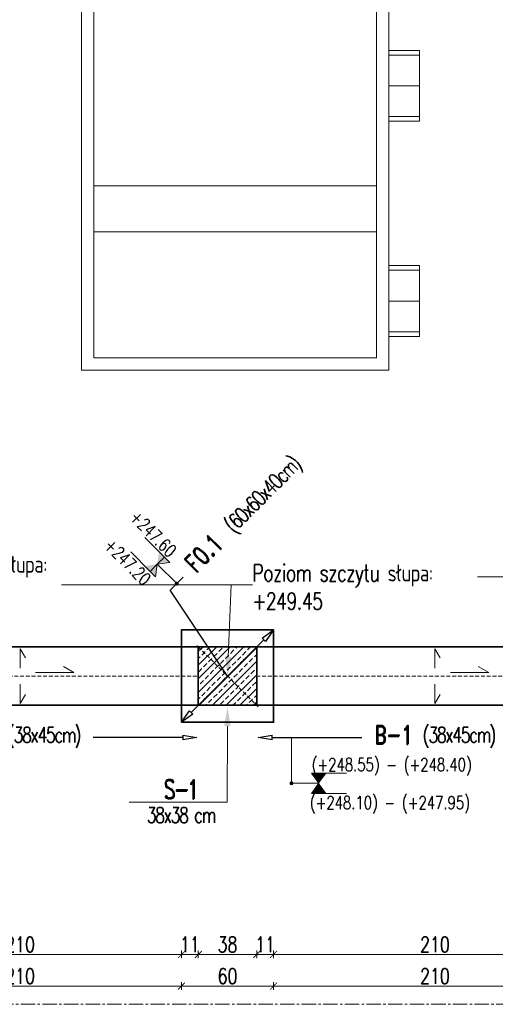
# Model space of a CAD drawing. Header units: millimetres. Extents: x -8 to 14965326, y -810 to 11054951.
# Tile 12 of 72: x 7505544 to 7505853, y 5554950 to 5555590. Entities that reach past the tile are written whole.
import ezdxf
from ezdxf import colors
from ezdxf.entities.mleader import LeaderData, LeaderLine
from ezdxf.math import Vec2, Vec3

# ---------------------------------------------------------------- set-up
doc = ezdxf.new("R2010")
doc.units = ezdxf.units.MM
doc.header["$LTSCALE"] = 0.5
doc.header["$MEASUREMENT"] = 0
doc.linetypes.add('CENTER2', pattern=[1.125, 0.75, -0.125, 0.125, -0.125])
doc.linetypes.add('KRESKOWA', pattern=[0.75, 0.5, -0.25])
doc.layers.get('0').update_dxf_attribs({"linetype": 'CONTINUOUS', "lineweight": 13})
doc.layers.get('Defpoints').update_dxf_attribs({"linetype": 'CONTINUOUS'})
for name, color, linetype, lineweight in [('_K_pozycje', 1, 'CONTINUOUS', 5), ('K_Cienkie przerywane', 252, 'KRESKOWA', 9), ('K_Fundamenty - przekrój', 40, 'CONTINUOUS', 35), ('K_Kreskowanie', 253, 'CONTINUOUS', 5), ('K_Opis', 7, 'CONTINUOUS', 9), ('K_Ściany - przekrój', 7, 'CONTINUOUS', 35), ('tkd_obszary_wykazu', 14, 'CENTER2', 9), ('tkd_wym', 1, 'CONTINUOUS', 5)]:
    doc.layers.add(name, color=color, linetype=linetype, lineweight=lineweight)
doc.styles.add('___K_OPIS_ROMAND', font='romand.shx', dxfattribs={"width": 0.75})
doc.styles.add('___K_OPIS_SIMPLEX', font='simplex.shx', dxfattribs={"width": 0.75})
doc.styles.add('tkd_txt0', font='simplex.shx', dxfattribs={"width": 0.75})
doc.dimstyles.new('opisy_wieńce', dxfattribs={"dimscale": 0.6, "dimtxt": 20, "dimasz": 25, "dimexe": 10, "dimexo": 50, "dimgap": 10, "dimtad": 0, "dimdec": 1, "dimrnd": 0.05000000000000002, "dimzin": 9, "dimdsep": 46, "dimtxsty": '___K_OPIS_ROMAND', "dimblk1": 'CLOSEDBLANK', "dimblk2": 'CLOSEDBLANK', "dimsah": 1, "dimcen": 0, "dimdle": 10, "dimse1": 1, "dimse2": 1, "dimclrd": 1, "dimclre": 256, "dimclrt": 50, "dimazin": 2, "dimtm": 1e-09, "dimtfac": 1, "dimtdec": 1, "dimtmove": 2, "dimatfit": 3, "dimfxl": 1, "dimtolj": 1, "dimtzin": 0, "dimarcsym": 0})
doc.dimstyles.new('tkd_1-50cm[cm]', dxfattribs={"dimtxt": 10, "dimasz": 2.5, "dimexe": 0, "dimexo": 10, "dimgap": 1.5, "dimtad": 1, "dimdec": 1, "dimrnd": 0.5, "dimdsep": 46, "dimtxsty": 'tkd_txt0', "dimblk": 'tkd_dim_arrow', "dimcen": 0, "dimclrd": 1, "dimclre": 256, "dimclrt": 7, "dimaunit": 1, "dimadec": 0, "dimazin": 0, "dimtfac": 0.009090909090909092, "dimtdec": 1, "dimtix": 1, "dimtmove": 1, "dimatfit": 3, "dimldrblk": 'DOTSMALL', "dimfxl": 1, "dimfxlon": 1, "dimtvp": 0.02, "dimtolj": 1, "dimtzin": 9, "dimlwd": -1, "dimarcsym": 0})

# ---------------------------------------------------------------- blocks, each defined once
blk = doc.blocks.new('A$Cdc6a9087')
for p, q in [((-22.99999999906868, -20), (-22.99999999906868, 0)), ((-22.99999999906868, 0), (23.00000000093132, 0)), ((23.00000000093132, -20), (23.00000000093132, 0)), ((-22.99999999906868, -20), (23.00000000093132, -20))]:
    blk.add_line(p, q)
at = {"lineweight": 13}
for p, q in [((-19.99999999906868, -20), (-19.99999999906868, 0)), ((9.313225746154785e-10, -20), (9.313225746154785e-10, 0)), ((20.00000000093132, -20), (20.00000000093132, 0))]:
    blk.add_line(p, q, dxfattribs=at)
blk = doc.blocks.new('_ClosedBlank')
at = {"color": 0, "linetype": 'ByBlock', "lineweight": -2}
for p, q in [((-1, 0.1666666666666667), (0, 0)), ((-1, 0.1666666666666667), (-1, -0.1666666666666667)), ((0, 0), (-1, -0.1666666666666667))]:
    blk.add_line(p, q, dxfattribs=at)
blk = doc.blocks.new('*D189')
at = {"layer": '_K_pozycje', "color": 1, "lineweight": -2, "transparency": 16777216}
for p, q in [((7505641.801981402, 5555218.938208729), (7505650.287262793, 5555227.423490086)), ((7505679.11162317, 5555163.05574814), (7505641.801981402, 5555218.938208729)), ((7505702.747662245, 5555186.691787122), (7505655.475584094, 5555139.419709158))]:
    blk.add_line(p, q, dxfattribs=at)
at = {"layer": 'Defpoints', "color": 0, "transparency": 16777216}
for p in [(7505709.11162335, 5555193.055748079), (7505649.111623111, 5555133.05574808), (7505649.111623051, 5555133.05574814)]:
    blk.add_point(p, dxfattribs=at)
at = {"layer": '_K_pozycje', "color": 1, "lineweight": -2, "transparency": 16777216, "xscale": 9, "yscale": 9, "zscale": 9}
for p, rotation in [((7505709.111623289, 5555193.05574814), 44.99999988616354), ((7505649.111623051, 5555133.05574814), 224.9999998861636)]:
    blk.add_blockref('_ClosedBlank', p, dxfattribs=dict(at, rotation=rotation))
at = {"layer": '_K_pozycje', "color": 50, "transparency": 16777216, "insert": (7505690.32381328, 5555267.460040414), "char_height": 12, "attachment_point": 5, "rotation": 44.99999988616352, "style": '___K_OPIS_ROMAND'}
blk.add_mtext('\\A1;F0.1{\\fArial|b0|i0|c238|p34;\\H0.87497x;\\C242;   \\Fsimplex|c238;\\H0.95241x;\\T0.8;(60x60x40cm)}', dxfattribs=at)
blk = doc.blocks.new('*U40')
at = {"layer": 'K_Opis'}
h = blk.add_hatch(color=1, dxfattribs=at)
edge = h.paths.add_edge_path()
edge.add_arc((1.63491603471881e-29, 0), 0.03599999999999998, 359.9999999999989, 719.999999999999)
at = {"layer": 'K_Opis', "color": 1}
blk.add_line((6.6596631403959e-08, 0.5107883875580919), (1.63491603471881e-29, 0), dxfattribs=at)
at = {"layer": 'K_Opis'}
for points in [[(-0.1881599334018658, 0.5107884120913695), (-0.1881598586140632, 1.022270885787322)], [(0.1881600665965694, 0.5107883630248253), (0.1881601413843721, 1.022270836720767)], [(-0.1881599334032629, 0.5107884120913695), (6.659735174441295e-08, 0.510788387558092), (-0.1881599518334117, 0.3694368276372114), (-0.1881599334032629, 0.5107884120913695)], [(0.1881600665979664, 0.5107883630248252), (6.659735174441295e-08, 0.510788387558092), (0.1881600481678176, 0.3694367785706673), (0.1881600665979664, 0.5107883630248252)]]:
    blk.add_lwpolyline(points, dxfattribs=at)
for points in [[(-0.1881599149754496, 0.6521399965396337), (-0.1881599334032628, 0.5107884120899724), (6.659805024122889e-08, 0.5107883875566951)], [(0.1881600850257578, 0.6521399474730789), (0.1881600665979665, 0.5107883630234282), (6.659665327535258e-08, 0.5107883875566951)], [(-0.1881599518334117, 0.3694368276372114), (-0.1881599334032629, 0.5107884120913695), (6.659805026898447e-08, 0.510788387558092)], [(0.1881600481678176, 0.3694367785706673), (0.1881600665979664, 0.5107883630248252), (6.659665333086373e-08, 0.510788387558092)]]:
    blk.add_solid(points, dxfattribs=at)
at = {"layer": 'K_Opis', "style": '___K_OPIS_SIMPLEX', "width": 0.75, "flags": 8}
for tag, p in [('góra', (-0.2273332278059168, 0.3830138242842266)), ('dół', (0.479503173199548, 0.3830138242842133))]:
    blk.add_attdef(tag, p, '', height=0.2399999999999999, rotation=89.99999999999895, dxfattribs=at)
blk = doc.blocks.new('*D211')
at = {"layer": '_K_pozycje', "color": 1, "lineweight": -2, "transparency": 16777216}
for p, q in [((7505438.111620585, 5555123.144576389), (7505496.576002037, 5555123.144576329)), ((7505650.111620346, 5555123.14457617), (7505591.647238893, 5555123.14457623))]:
    blk.add_line(p, q, dxfattribs=at)
at = {"layer": 'Defpoints', "color": 0, "transparency": 16777216}
for p in [(7505429.111620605, 5555143.055750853), (7505659.111620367, 5555143.055750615), (7505429.111620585, 5555123.144576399)]:
    blk.add_point(p, dxfattribs=at)
at = {"layer": '_K_pozycje', "color": 1, "lineweight": -2, "transparency": 16777216, "xscale": 9, "yscale": 9, "zscale": 9}
for p, rotation in [((7505429.111620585, 5555123.144576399), 179.9999999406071), ((7505659.111620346, 5555123.14457616), 359.9999999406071)]:
    blk.add_blockref('_ClosedBlank', p, dxfattribs=dict(at, rotation=rotation))
at = {"layer": '_K_pozycje', "color": 50, "transparency": 16777216, "insert": (7505544.111620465, 5555123.144576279), "char_height": 12, "attachment_point": 5, "rotation": 359.9999999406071, "style": '___K_OPIS_ROMAND'}
blk.add_mtext('\\A1;B-1 {\\Fsimplex|c238;\\H0.83333x;\\T0.8;\\C242;(38x45cm)}', dxfattribs=at)
blk = doc.blocks.new('*D212')
at = {"layer": '_K_pozycje', "color": 1, "lineweight": -2, "transparency": 16777216}
for p, q in [((7505708.111621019, 5555123.144576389), (7505766.576002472, 5555123.144576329)), ((7505920.111620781, 5555123.14457617), (7505861.647239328, 5555123.144576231))]:
    blk.add_line(p, q, dxfattribs=at)
at = {"layer": 'Defpoints', "color": 0, "transparency": 16777216}
for p in [(7505699.11162104, 5555143.055750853), (7505929.111620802, 5555143.055750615), (7505699.111621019, 5555123.144576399)]:
    blk.add_point(p, dxfattribs=at)
at = {"layer": '_K_pozycje', "color": 1, "lineweight": -2, "transparency": 16777216, "xscale": 9, "yscale": 9, "zscale": 9}
for p, rotation in [((7505699.111621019, 5555123.144576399), 179.9999999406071), ((7505929.111620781, 5555123.14457616), 359.9999999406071)]:
    blk.add_blockref('_ClosedBlank', p, dxfattribs=dict(at, rotation=rotation))
at = {"layer": '_K_pozycje', "color": 50, "transparency": 16777216, "insert": (7505814.1116209, 5555123.144576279), "char_height": 12, "attachment_point": 5, "rotation": 359.9999999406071, "style": '___K_OPIS_ROMAND'}
blk.add_mtext('\\A1;B-1 {\\Fsimplex|c238;\\H0.83333x;\\T0.8;\\C242;(38x45cm)}', dxfattribs=at)
blk = doc.blocks.new('*U39')
at = {"layer": 'K_Opis'}
h = blk.add_hatch(color=1, dxfattribs=at)
edge = h.paths.add_edge_path()
edge.add_arc((3.785675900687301e-31, -4.2301348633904e-16), 0.03599999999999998, -1.0800249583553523e-12, 359.9999999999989, ccw=False)
at = {"layer": 'K_Opis', "color": 1}
blk.add_line((6.659661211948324e-08, -0.5107883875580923), (3.785675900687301e-31, -4.2301348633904e-16), dxfattribs=at)
at = {"layer": 'K_Opis'}
for points in [[(-0.1881599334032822, -0.5107884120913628), (6.65973324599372e-08, -0.5107883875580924), (-0.1881599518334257, -0.3694368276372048), (-0.1881599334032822, -0.5107884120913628)], [(-0.1881599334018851, -0.5107884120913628), (-0.1881598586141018, -1.022270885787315)], [(0.1881600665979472, -0.5107883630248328), (6.65973324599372e-08, -0.5107883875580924), (0.1881600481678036, -0.3694367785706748), (0.1881600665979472, -0.5107883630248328)], [(0.1881600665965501, -0.5107883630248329), (0.1881601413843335, -1.022270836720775)]]:
    blk.add_lwpolyline(points, dxfattribs=at)
for points in [[(-0.1881599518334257, -0.3694368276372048), (-0.1881599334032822, -0.5107884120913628), (6.659803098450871e-08, -0.5107883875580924)], [(-0.1881599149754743, -0.6521399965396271), (-0.1881599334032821, -0.5107884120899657), (6.659803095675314e-08, -0.5107883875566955)], [(0.1881600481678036, -0.3694367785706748), (0.1881600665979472, -0.5107883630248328), (6.659663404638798e-08, -0.5107883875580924)], [(0.1881600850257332, -0.6521399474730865), (0.1881600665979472, -0.5107883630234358), (6.659663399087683e-08, -0.5107883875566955)]]:
    blk.add_solid(points, dxfattribs=at)
at = {"layer": 'K_Opis', "style": '___K_OPIS_SIMPLEX', "width": 0.75, "flags": 8}
for tag, p in [('dół', (0.4795031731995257, -0.7772995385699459)), ('góra', (-0.227333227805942, -0.9230138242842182))]:
    blk.add_attdef(tag, p, '', height=0.2399999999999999, rotation=89.99999999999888, dxfattribs=at)
blk = doc.blocks.new('tkd_dim_arrow')
for p, q in [((-1, 0), (1, 0)), ((0, -1), (0, 1))]:
    blk.add_line(p, q)
at = {"const_width": 0.2}
blk.add_lwpolyline([(-0.8954183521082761, -0.8954183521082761), (0.8954183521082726, 0.8954183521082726)], dxfattribs=at)
blk = doc.blocks.new('*D295')
at = {"layer": 'Defpoints', "color": 0, "transparency": 16777216}
for p in [(7505709.111623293, 5555133.055748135), (7505919.111622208, 5555133.055749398), (7505709.111623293, 5554961.390401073)]:
    blk.add_point(p, dxfattribs=at)
at = {"layer": 'tkd_wym', "lineweight": -2, "transparency": 16777216}
for p, q in [((7505709.111623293, 5554962.390401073), (7505709.111623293, 5554961.390401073)), ((7505919.111622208, 5554962.390401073), (7505919.111622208, 5554961.390401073))]:
    blk.add_line(p, q, dxfattribs=at)
at = {"layer": 'tkd_wym', "color": 1, "transparency": 16777216}
blk.add_line((7505916.611622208, 5554961.390401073), (7505711.611623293, 5554961.390401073), dxfattribs=at)
at = {"layer": 'tkd_wym', "color": 1, "transparency": 16777216, "xscale": 2.5, "yscale": 2.5, "zscale": 2.5, "rotation": 180}
blk.add_blockref('tkd_dim_arrow', (7505709.111623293, 5554961.390401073), dxfattribs=at)
at = {"layer": 'tkd_wym', "color": 1, "transparency": 16777216, "xscale": 2.5, "yscale": 2.5, "zscale": 2.5}
blk.add_blockref('tkd_dim_arrow', (7505919.111622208, 5554961.390401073), dxfattribs=at)
at = {"layer": 'tkd_wym', "color": 7, "transparency": 16777216, "insert": (7505814.111622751, 5554967.890401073), "char_height": 10, "attachment_point": 5, "style": 'tkd_txt0'}
blk.add_mtext('\\A1;210', dxfattribs=at)
blk = doc.blocks.new('_DotSmall')
blk = doc.blocks.new('*D296')
at = {"layer": 'Defpoints', "color": 0, "transparency": 16777216}
for p in [(7505649.111623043, 5555133.055748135), (7505709.111623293, 5555133.055748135), (7505649.111623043, 5554961.390401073)]:
    blk.add_point(p, dxfattribs=at)
at = {"layer": 'tkd_wym', "lineweight": -2, "transparency": 16777216}
for p, q in [((7505649.111623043, 5554962.390401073), (7505649.111623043, 5554961.390401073)), ((7505709.111623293, 5554962.390401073), (7505709.111623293, 5554961.390401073))]:
    blk.add_line(p, q, dxfattribs=at)
at = {"layer": 'tkd_wym', "color": 1, "transparency": 16777216}
blk.add_line((7505706.611623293, 5554961.390401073), (7505651.611623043, 5554961.390401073), dxfattribs=at)
at = {"layer": 'tkd_wym', "color": 1, "transparency": 16777216, "xscale": 2.5, "yscale": 2.5, "zscale": 2.5, "rotation": 180}
blk.add_blockref('tkd_dim_arrow', (7505649.111623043, 5554961.390401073), dxfattribs=at)
at = {"layer": 'tkd_wym', "color": 1, "transparency": 16777216, "xscale": 2.5, "yscale": 2.5, "zscale": 2.5}
blk.add_blockref('tkd_dim_arrow', (7505709.111623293, 5554961.390401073), dxfattribs=at)
at = {"layer": 'tkd_wym', "color": 7, "transparency": 16777216, "insert": (7505679.111623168, 5554967.890401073), "char_height": 10, "attachment_point": 5, "style": 'tkd_txt0'}
blk.add_mtext('\\A1;60', dxfattribs=at)
blk = doc.blocks.new('*D297')
at = {"layer": 'Defpoints', "color": 0, "transparency": 16777216}
for p in [(7505439.111623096, 5555133.055748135), (7505649.111623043, 5555133.055748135), (7505439.111623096, 5554961.390401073)]:
    blk.add_point(p, dxfattribs=at)
at = {"layer": 'tkd_wym', "lineweight": -2, "transparency": 16777216}
for p, q in [((7505439.111623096, 5554962.390401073), (7505439.111623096, 5554961.390401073)), ((7505649.111623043, 5554962.390401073), (7505649.111623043, 5554961.390401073))]:
    blk.add_line(p, q, dxfattribs=at)
at = {"layer": 'tkd_wym', "color": 1, "transparency": 16777216}
blk.add_line((7505646.611623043, 5554961.390401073), (7505441.611623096, 5554961.390401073), dxfattribs=at)
at = {"layer": 'tkd_wym', "color": 1, "transparency": 16777216, "xscale": 2.5, "yscale": 2.5, "zscale": 2.5, "rotation": 180}
blk.add_blockref('tkd_dim_arrow', (7505439.111623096, 5554961.390401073), dxfattribs=at)
at = {"layer": 'tkd_wym', "color": 1, "transparency": 16777216, "xscale": 2.5, "yscale": 2.5, "zscale": 2.5}
blk.add_blockref('tkd_dim_arrow', (7505649.111623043, 5554961.390401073), dxfattribs=at)
at = {"layer": 'tkd_wym', "color": 7, "transparency": 16777216, "insert": (7505544.111623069, 5554967.890401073), "char_height": 10, "attachment_point": 5, "style": 'tkd_txt0'}
blk.add_mtext('\\A1;210', dxfattribs=at)
blk = doc.blocks.new('*D450')
at = {"layer": 'Defpoints', "color": 0, "transparency": 16777216}
for p in [(7505709.111623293, 5555150.778212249), (7505919.111622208, 5555150.778212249), (7505709.111623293, 5554981.940718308)]:
    blk.add_point(p, dxfattribs=at)
at = {"layer": 'tkd_wym', "lineweight": -2, "transparency": 16777216}
for p, q in [((7505709.111623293, 5554982.940718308), (7505709.111623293, 5554981.940718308)), ((7505919.111622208, 5554982.940718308), (7505919.111622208, 5554981.940718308))]:
    blk.add_line(p, q, dxfattribs=at)
at = {"layer": 'tkd_wym', "color": 1, "transparency": 16777216}
blk.add_line((7505916.611622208, 5554981.940718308), (7505711.611623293, 5554981.940718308), dxfattribs=at)
at = {"layer": 'tkd_wym', "color": 1, "transparency": 16777216, "xscale": 2.5, "yscale": 2.5, "zscale": 2.5, "rotation": 180}
blk.add_blockref('tkd_dim_arrow', (7505709.111623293, 5554981.940718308), dxfattribs=at)
at = {"layer": 'tkd_wym', "color": 1, "transparency": 16777216, "xscale": 2.5, "yscale": 2.5, "zscale": 2.5}
blk.add_blockref('tkd_dim_arrow', (7505919.111622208, 5554981.940718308), dxfattribs=at)
at = {"layer": 'tkd_wym', "color": 7, "transparency": 16777216, "insert": (7505814.111622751, 5554988.440718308), "char_height": 10, "attachment_point": 5, "style": 'tkd_txt0'}
blk.add_mtext('\\A1;210', dxfattribs=at)
blk = doc.blocks.new('*D451')
at = {"layer": 'Defpoints', "color": 0, "transparency": 16777216}
for p in [(7505698.111620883, 5555151.849891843), (7505709.111623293, 5555150.778212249), (7505698.111620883, 5554981.940718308)]:
    blk.add_point(p, dxfattribs=at)
at = {"layer": 'tkd_wym', "lineweight": -2, "transparency": 16777216}
for p, q in [((7505698.111620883, 5554982.940718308), (7505698.111620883, 5554981.940718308)), ((7505709.111623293, 5554982.940718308), (7505709.111623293, 5554981.940718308))]:
    blk.add_line(p, q, dxfattribs=at)
at = {"layer": 'tkd_wym', "color": 1, "transparency": 16777216}
blk.add_line((7505706.611623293, 5554981.940718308), (7505700.611620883, 5554981.940718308), dxfattribs=at)
at = {"layer": 'tkd_wym', "color": 1, "transparency": 16777216, "xscale": 2.5, "yscale": 2.5, "zscale": 2.5, "rotation": 180}
blk.add_blockref('tkd_dim_arrow', (7505698.111620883, 5554981.940718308), dxfattribs=at)
at = {"layer": 'tkd_wym', "color": 1, "transparency": 16777216, "xscale": 2.5, "yscale": 2.5, "zscale": 2.5}
blk.add_blockref('tkd_dim_arrow', (7505709.111623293, 5554981.940718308), dxfattribs=at)
at = {"layer": 'tkd_wym', "color": 7, "transparency": 16777216, "insert": (7505703.611622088, 5554988.440718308), "char_height": 10, "attachment_point": 5, "style": 'tkd_txt0'}
blk.add_mtext('\\A1;11', dxfattribs=at)
blk = doc.blocks.new('*D452')
at = {"layer": 'Defpoints', "color": 0, "transparency": 16777216}
for p in [(7505660.111620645, 5555150.834681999), (7505698.111620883, 5555151.849891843), (7505660.111620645, 5554981.940718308)]:
    blk.add_point(p, dxfattribs=at)
at = {"layer": 'tkd_wym', "lineweight": -2, "transparency": 16777216}
for p, q in [((7505660.111620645, 5554982.940718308), (7505660.111620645, 5554981.940718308)), ((7505698.111620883, 5554982.940718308), (7505698.111620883, 5554981.940718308))]:
    blk.add_line(p, q, dxfattribs=at)
at = {"layer": 'tkd_wym', "color": 1, "transparency": 16777216}
blk.add_line((7505695.611620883, 5554981.940718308), (7505662.611620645, 5554981.940718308), dxfattribs=at)
at = {"layer": 'tkd_wym', "color": 1, "transparency": 16777216, "xscale": 2.5, "yscale": 2.5, "zscale": 2.5, "rotation": 180}
blk.add_blockref('tkd_dim_arrow', (7505660.111620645, 5554981.940718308), dxfattribs=at)
at = {"layer": 'tkd_wym', "color": 1, "transparency": 16777216, "xscale": 2.5, "yscale": 2.5, "zscale": 2.5}
blk.add_blockref('tkd_dim_arrow', (7505698.111620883, 5554981.940718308), dxfattribs=at)
at = {"layer": 'tkd_wym', "color": 7, "transparency": 16777216, "insert": (7505679.111620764, 5554988.440718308), "char_height": 10, "attachment_point": 5, "style": 'tkd_txt0'}
blk.add_mtext('\\A1;38', dxfattribs=at)
blk = doc.blocks.new('*D453')
at = {"layer": 'Defpoints', "color": 0, "transparency": 16777216}
for p in [(7505649.111623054, 5555149.819472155), (7505660.111620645, 5555150.834681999), (7505649.111623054, 5554981.940718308)]:
    blk.add_point(p, dxfattribs=at)
at = {"layer": 'tkd_wym', "lineweight": -2, "transparency": 16777216}
for p, q in [((7505649.111623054, 5554982.940718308), (7505649.111623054, 5554981.940718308)), ((7505660.111620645, 5554982.940718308), (7505660.111620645, 5554981.940718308))]:
    blk.add_line(p, q, dxfattribs=at)
at = {"layer": 'tkd_wym', "color": 1, "transparency": 16777216}
blk.add_line((7505657.611620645, 5554981.940718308), (7505651.611623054, 5554981.940718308), dxfattribs=at)
at = {"layer": 'tkd_wym', "color": 1, "transparency": 16777216, "xscale": 2.5, "yscale": 2.5, "zscale": 2.5, "rotation": 180}
blk.add_blockref('tkd_dim_arrow', (7505649.111623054, 5554981.940718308), dxfattribs=at)
at = {"layer": 'tkd_wym', "color": 1, "transparency": 16777216, "xscale": 2.5, "yscale": 2.5, "zscale": 2.5}
blk.add_blockref('tkd_dim_arrow', (7505660.111620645, 5554981.940718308), dxfattribs=at)
at = {"layer": 'tkd_wym', "color": 7, "transparency": 16777216, "insert": (7505654.611621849, 5554988.440718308), "char_height": 10, "attachment_point": 5, "style": 'tkd_txt0'}
blk.add_mtext('\\A1;11', dxfattribs=at)
blk = doc.blocks.new('*D454')
at = {"layer": 'Defpoints', "color": 0, "transparency": 16777216}
for p in [(7505439.111623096, 5555152.029681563), (7505649.111623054, 5555149.819472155), (7505439.111623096, 5554981.940718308)]:
    blk.add_point(p, dxfattribs=at)
at = {"layer": 'tkd_wym', "lineweight": -2, "transparency": 16777216}
for p, q in [((7505439.111623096, 5554982.940718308), (7505439.111623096, 5554981.940718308)), ((7505649.111623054, 5554982.940718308), (7505649.111623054, 5554981.940718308))]:
    blk.add_line(p, q, dxfattribs=at)
at = {"layer": 'tkd_wym', "color": 1, "transparency": 16777216}
blk.add_line((7505646.611623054, 5554981.940718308), (7505441.611623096, 5554981.940718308), dxfattribs=at)
at = {"layer": 'tkd_wym', "color": 1, "transparency": 16777216, "xscale": 2.5, "yscale": 2.5, "zscale": 2.5, "rotation": 180}
blk.add_blockref('tkd_dim_arrow', (7505439.111623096, 5554981.940718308), dxfattribs=at)
at = {"layer": 'tkd_wym', "color": 1, "transparency": 16777216, "xscale": 2.5, "yscale": 2.5, "zscale": 2.5}
blk.add_blockref('tkd_dim_arrow', (7505649.111623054, 5554981.940718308), dxfattribs=at)
at = {"layer": 'tkd_wym', "color": 7, "transparency": 16777216, "insert": (7505544.111623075, 5554988.440718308), "char_height": 10, "attachment_point": 5, "style": 'tkd_txt0'}
blk.add_mtext('\\A1;210', dxfattribs=at)

msp = doc.modelspace()

# ---------------------------------------------------------------- hatches: boundary and pattern name
at = {"layer": 'K_Kreskowanie'}
h = msp.add_hatch(dxfattribs=at)
h.set_pattern_fill('ANSI33', color=256, scale=25)
h.set_pattern_definition([(45, (1787.7153886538, -3142.179540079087), (-4.419417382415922, 4.419417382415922), []), (45, (1792.1348060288, -3142.179540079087), (-4.419417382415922, 4.419417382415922), [3.125, -1.5625])])
h.paths.add_polyline_path([(7505660.111620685, 5555144.055750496), (7505698.111620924, 5555144.055750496), (7505698.11162095, 5555182.055750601), (7505660.111620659, 5555182.055750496)])

# ---------------------------------------------------------------- linework, layer by layer
at = {"layer": '_K_pozycje'}
msp.add_line((7505720.768857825, 5555093.320530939), (7505720.768858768, 5555123.144576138), dxfattribs=at)
at = {"layer": 'K_Cienkie przerywane', "linetype": 'KRESKOWA', "ltscale": 10}
for p, q in [((7505699.111620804, 5555183.055751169), (7505659.111620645, 5555143.055751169)), ((7505699.111620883, 5555143.05575109), (7505659.111620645, 5555183.055751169)), ((7505659.111620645, 5555163.055750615), (7505429.111620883, 5555163.055750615)), ((7505929.111620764, 5555163.055750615), (7505699.111621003, 5555163.055750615))]:
    msp.add_line(p, q, dxfattribs=at)
at = {"layer": 'K_Fundamenty - przekrój'}
msp.add_lwpolyline([(7505649.111623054, 5555133.055748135), (7505649.111623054, 5555193.055748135), (7505709.111623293, 5555193.055748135), (7505709.111623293, 5555133.055748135)], close=True, dxfattribs=at)
at = {"layer": 'K_Kreskowanie', "color": 253}
for p, q in [((7505592.111620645, 5555482.055750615), (7505776.111620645, 5555482.055750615)), ((7505592.111620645, 5555452.055750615), (7505776.111620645, 5555452.055750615))]:
    msp.add_line(p, q, dxfattribs=at)
at = {"layer": 'K_Kreskowanie', "color": 253, "flags": 128}
for points in [[(7505584.111620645, 5557182.055750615), (7505584.111620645, 5555362.055750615), (7505784.111620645, 5555362.055750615), (7505784.111620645, 5557182.055750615)], [(7505592.111620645, 5557174.055750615), (7505592.111620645, 5555370.055750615), (7505776.111620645, 5555370.055750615), (7505776.111620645, 5557174.055750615)]]:
    msp.add_lwpolyline(points, close=True, dxfattribs=at)
at = {"layer": 'K_Opis'}
for points in [[(7505544.111620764, 5555168.280469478), (7505544.111620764, 5555180.818939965), (7505547.595063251, 5555175.030094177)], [(7505814.111620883, 5555168.280469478), (7505814.111620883, 5555180.818939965), (7505817.59506337, 5555175.030094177)], [(7505554.168930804, 5555165.417373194), (7505579.168930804, 5555165.417373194), (7505572.328554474, 5555169.236251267)], [(7505824.168930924, 5555165.417373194), (7505849.168930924, 5555165.417373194), (7505842.328554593, 5555169.236251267)], [(7505544.111620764, 5555157.831031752), (7505544.111620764, 5555145.292561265), (7505547.595063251, 5555151.081407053)], [(7505814.111620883, 5555157.831031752), (7505814.111620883, 5555145.292561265), (7505817.59506337, 5555151.081407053)]]:
    msp.add_lwpolyline(points, dxfattribs=at)
at = {"layer": 'K_Ściany - przekrój', "linetype": 'Continuous', "ltscale": 2.5}
for p, q in [((7505428.111620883, 5555182.055750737), (7505660.111620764, 5555182.055750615)), ((7505698.111621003, 5555182.055750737), (7505930.111620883, 5555182.055750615)), ((7505660.111620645, 5555144.055750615), (7505428.111620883, 5555144.055750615)), ((7505930.111620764, 5555144.055750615), (7505698.111621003, 5555144.055750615))]:
    msp.add_line(p, q, dxfattribs=at)
msp.add_lwpolyline([(7505660.111620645, 5555182.055750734), (7505698.111620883, 5555182.055750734), (7505698.111620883, 5555144.055750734), (7505660.111620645, 5555144.055750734)], close=True, dxfattribs=at)
at = {"layer": 'tkd_obszary_wykazu', "ltscale": 25}
msp.add_lwpolyline([(7503716.83762762, 5559109.385387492), (7506482.052716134, 5559109.385387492), (7506482.052716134, 5554949.530839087), (7503716.83762762, 5554949.530839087)], close=True, dxfattribs=at)

# ---------------------------------------------------------------- block references
ref = msp.add_blockref('*U40', (7505646.044622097, 5555223.180849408), dxfattribs=dict(xscale=-35, yscale=35, zscale=35, rotation=45.00000736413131))
ref.add_attrib('góra', '+247.60', (7505614.826686, 5555265.651196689), dxfattribs={"layer": 'K_Opis', "height": 8.399999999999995, "rotation": 315.0000073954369, "style": '___K_OPIS_SIMPLEX', "width": 0.75, "flags": 8})
ref.add_attrib('dół', '+247.20', (7505598.181908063, 5555247.309357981), dxfattribs={"layer": 'K_Opis', "height": 8.399999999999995, "rotation": 315.0000073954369, "style": '___K_OPIS_SIMPLEX', "width": 0.75, "flags": 8})
ref = msp.add_blockref('*U39', (7505720.768857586, 5555093.320531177), dxfattribs=dict(xscale=-35, yscale=35, zscale=35, rotation=90.00000746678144))
ref.add_attrib('góra', '(+248.55) - (+248.40)', (7505733.874340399, 5555101.277195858), dxfattribs={"layer": 'K_Opis', "height": 8.399999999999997, "rotation": 7.470519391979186e-06, "style": '___K_OPIS_SIMPLEX', "width": 0.75, "flags": 8})
ref.add_attrib('dół', '(+248.10) - (+247.95)', (7505732.674343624, 5555076.537921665), dxfattribs={"layer": 'K_Opis', "height": 8.399999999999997, "rotation": 7.470519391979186e-06, "style": '___K_OPIS_SIMPLEX', "width": 0.75, "flags": 8})
at = {"layer": 'K_Kreskowanie', "color": 8, "rotation": 270}
for p in [(7505804.111620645, 5555547.055750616), (7505804.111620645, 5555407.055750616)]:
    msp.add_blockref('A$Cdc6a9087', p, dxfattribs=at)

# ---------------------------------------------------------------- dimensions: what is measured, and where the dimension line sits
at = {"layer": '_K_pozycje'}
for base, p1, p2, angle, text, override, picture, middle in [((7505649.111623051, 5555133.05574814), (7505709.111623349, 5555193.055748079), (7505649.11162311, 5555133.055748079), 224.99999988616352, 'F0.1{\\fArial|b0|i0|c238|p34;\\H0.87497x;\\C242;   \\Fsimplex|c238;\\H0.95241x;\\T0.8;(60x60x40cm)}', {"dimasz": 15, "dimtmove": 1}, '*D189', (7505654.529903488, 5555231.666130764)), ((7505429.111620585, 5555123.144576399), (7505659.111620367, 5555143.055750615), (7505429.111620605, 5555143.055750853), 179.99999994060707, 'B-1 {\\Fsimplex|c238;\\H0.83333x;\\T0.8;\\C242;(38x45cm)}', {"dimasz": 15}, '*D211', (7505544.111620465, 5555123.144576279)), ((7505699.111621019, 5555123.144576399), (7505929.111620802, 5555143.055750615), (7505699.11162104, 5555143.055750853), 179.99999994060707, 'B-1 {\\Fsimplex|c238;\\H0.83333x;\\T0.8;\\C242;(38x45cm)}', {"dimasz": 15}, '*D212', (7505814.1116209, 5555123.144576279))]:
    dim = msp.add_linear_dim(base=base, p1=p1, p2=p2, angle=angle, text=text, dimstyle='opisy_wieńce', override=override, dxfattribs=at)
    dim.commit()
    dim.dimension.update_dxf_attribs({"geometry": picture, "text_midpoint": middle, "dimtype": 161})
at = {"layer": 'tkd_wym'}
for base, p1, p2, picture, middle in [((7505439.111623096, 5554981.940718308), (7505649.111623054, 5555149.819472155), (7505439.111623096, 5555152.029681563), '*D454', (7505544.111623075, 5554988.440718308)), ((7505649.111623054, 5554981.940718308), (7505660.111620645, 5555150.834681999), (7505649.111623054, 5555149.819472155), '*D453', (7505654.611621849, 5554988.440718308)), ((7505660.111620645, 5554981.940718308), (7505698.111620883, 5555151.849891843), (7505660.111620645, 5555150.834681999), '*D452', (7505679.111620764, 5554988.440718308)), ((7505698.111620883, 5554981.940718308), (7505709.111623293, 5555150.778212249), (7505698.111620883, 5555151.849891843), '*D451', (7505703.611622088, 5554988.440718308)), ((7505709.111623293, 5554981.940718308), (7505919.111622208, 5555150.778212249), (7505709.111623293, 5555150.778212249), '*D450', (7505814.111622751, 5554988.440718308)), ((7505439.111623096, 5554961.390401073), (7505649.111623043, 5555133.055748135), (7505439.111623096, 5555133.055748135), '*D297', (7505544.111623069, 5554967.890401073)), ((7505649.111623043, 5554961.390401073), (7505709.111623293, 5555133.055748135), (7505649.111623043, 5555133.055748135), '*D296', (7505679.111623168, 5554967.890401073)), ((7505709.111623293, 5554961.390401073), (7505919.111622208, 5555133.055749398), (7505709.111623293, 5555133.055748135), '*D295', (7505814.111622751, 5554967.890401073))]:
    dim = msp.add_linear_dim(base=base, p1=p1, p2=p2, dimstyle='tkd_1-50cm[cm]', dxfattribs=at)
    dim.commit()
    dim.dimension.update_dxf_attribs({"geometry": picture, "text_midpoint": middle})

# ---------------------------------------------------------------- leaders
at = {"layer": 'K_Opis'}
ml = msp.add_multileader_mtext('Standard', dxfattribs=at)
ml.set_content('{\\T0.95;Poziom szczytu słupa:\\P+249.60}', color=256, style='___K_OPIS_SIMPLEX')
ml.set_leader_properties(color=256, linetype='ByLayer', lineweight=9)
ml.build(insert=Vec2(0, 0))
ml.multileader.update_dxf_attribs({"text_left_attachment_type": 6, "text_right_attachment_type": 6, "arrow_head_size": 12.5})
ctx = ml.context
ctx.base_point, ctx.char_height, ctx.arrow_head_size, ctx.landing_gap_size, ctx.plane_origin = Vec3(7505444.327045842, 5555228.132389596), 11, 12.5, 0, Vec3(7505430.216647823, 5555541.923075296)
ctx.left_attachment, ctx.right_attachment = 6, 6
notes = []
notes.append((ctx, [(0, (1, 1, 0), (7505430.575829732, 5555228.132389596), (1, 0), 13.75121611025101, [(0, [(7505409.111622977, 5555163.055748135)], 0, [])])]))
ctx.mtext.insert, ctx.mtext.width, ctx.mtext.defined_height, ctx.mtext.flow_direction = Vec3(7505444.327045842, 5555241.332389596), 140.3996469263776, 98.24674889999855, 5
ml = msp.add_multileader_mtext('Standard', dxfattribs=at)
ml.set_content('{\\T0.95;Poziom szczytu słupa:\\P+249.30}', color=256, style='___K_OPIS_SIMPLEX')
ml.set_leader_properties(color=256, linetype='ByLayer', lineweight=9)
ml.build(insert=Vec2(0, 0))
ml.multileader.update_dxf_attribs({"text_left_attachment_type": 6, "text_right_attachment_type": 6, "arrow_head_size": 12.5})
ctx = ml.context
ctx.base_point, ctx.char_height, ctx.arrow_head_size, ctx.landing_gap_size, ctx.plane_origin = Vec3(7505966.254248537, 5555227.685496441), 11, 12.5, 0, Vec3(7505970.216647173, 5555541.923076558)
ctx.left_attachment, ctx.right_attachment = 6, 6
notes.append((ctx, [(0, (1, 1, 0), (7505952.503032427, 5555227.685496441), (1, 0), 13.75121611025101, [(0, [(7505949.111622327, 5555163.055749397)], 0, [])])]))
ctx.mtext.insert, ctx.mtext.width, ctx.mtext.defined_height, ctx.mtext.flow_direction = Vec3(7505966.254248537, 5555240.885496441), 140.3996469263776, 98.24674889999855, 5
ml = msp.add_multileader_mtext('Standard', dxfattribs=at)
ml.set_content('{\\T0.95;Poziom szczytu słupa:\\P+249.45}', color=256, style='___K_OPIS_SIMPLEX')
ml.set_leader_properties(color=256, linetype='ByLayer', lineweight=9)
ml.build(insert=Vec2(0, 0))
ml.multileader.update_dxf_attribs({"text_left_attachment_type": 6, "text_right_attachment_type": 6, "arrow_head_size": 12.5})
ctx = ml.context
ctx.base_point, ctx.char_height, ctx.arrow_head_size, ctx.landing_gap_size, ctx.plane_origin = Vec3(7505695.314334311, 5555222.454957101), 11, 12.5, 0, Vec3(7505700.21664802, 5555541.923075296)
ctx.left_attachment, ctx.right_attachment = 6, 6
notes.append((ctx, [(0, (1, 1, 0), (7505681.563118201, 5555222.454957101), (1, 0), 13.75121611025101, [(0, [(7505679.111623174, 5555163.055748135)], 0, [])])]))
ctx.mtext.insert, ctx.mtext.width, ctx.mtext.defined_height, ctx.mtext.flow_direction = Vec3(7505695.314334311, 5555235.654957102), 140.3996469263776, 98.24674889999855, 5
ml = msp.add_multileader_mtext('Standard', dxfattribs=at)
ml.set_content('{\\T0.85;\\C2;S-1\\T1;\\C50;\\P\\Fsimplex|c238;\\H0.8x;\\T0.8;\\C1;38x38 cm}', color=7, style='___K_OPIS_ROMAND')
ml.set_leader_properties(color=1, linetype='CONTINUOUS', lineweight=9)
ml.build(insert=Vec2(0, 0))
ml.multileader.update_dxf_attribs({"text_left_attachment_type": 6, "text_right_attachment_type": 6, "dogleg_length": 5, "arrow_head_size": 12.5})
ctx = ml.context
ctx.base_point, ctx.char_height, ctx.arrow_head_size, ctx.landing_gap_size, ctx.plane_origin, ctx.plane_x_axis, ctx.plane_y_axis = Vec3(7505625.464333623, 5555081.119012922), 12.5, 12.5, 0, Vec3(7505726.732391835, 5555111.839789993), Vec3(1, -2.449293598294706e-16), Vec3(2.449293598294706e-16, 1)
ctx.left_attachment, ctx.right_attachment, ctx.text_align_type = 6, 6, 1
notes.append((ctx, [(1, (1, 1, 0), (7505678.822986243, 5555081.119012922), (-1, 2.449293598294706e-16), 7.215795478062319, [(0, [(7505679.111620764, 5555143.055750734)], 0, [])])]))
ctx.mtext.insert, ctx.mtext.text_direction, ctx.mtext.alignment, ctx.mtext.line_spacing_factor, ctx.mtext.flow_direction = Vec3(7505648.535762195, 5555095.619012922), Vec3(1, -2.449293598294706e-16), 2, 0.8640000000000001, 5
for ctx, leaders in notes:
    for number, flags, end, landing, length, lines in leaders:
        leader = LeaderData()
        leader.index, (leader.has_last_leader_line, leader.has_dogleg_vector, leader.attachment_direction) = number, flags
        leader.last_leader_point, leader.dogleg_vector, leader.dogleg_length = Vec3(end), Vec3(landing), length
        for number, points, colour, breaks in lines:
            line = LeaderLine()
            line.index, line.vertices, line.color, line.breaks = number, Vec3.list(points), colors.encode_raw_color(colour), breaks
            leader.lines.append(line)
        ctx.leaders.append(leader)

doc.saveas('drawing.dxf')
